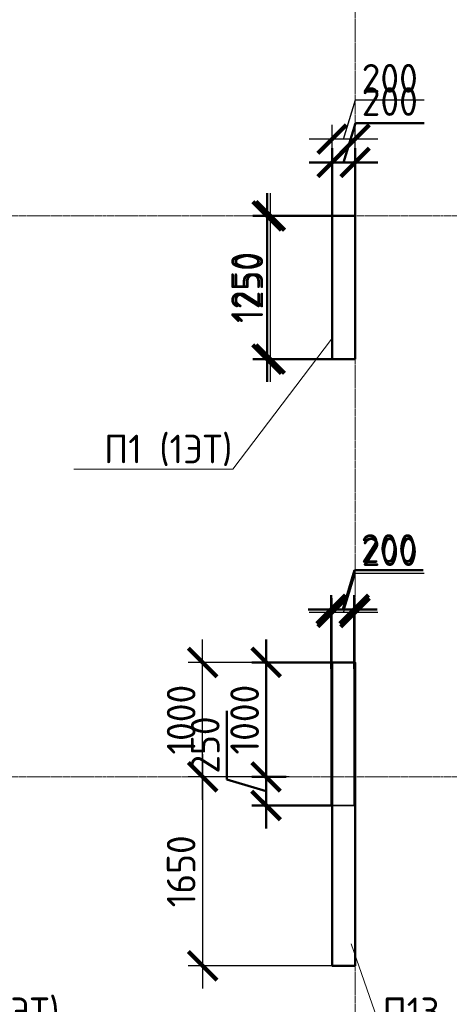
# Model space of a CAD drawing. Header units: millimetres. Extents: x 263826 to 1718326, y -423071 to 70137.
# Tile 146 of 256: x 356518 to 360267, y -79533 to -70931. Entities that reach past the tile are written whole.
import ezdxf
from ezdxf import colors
from ezdxf.entities.mleader import LeaderData, LeaderLine
from ezdxf.math import Vec2, Vec3

# ---------------------------------------------------------------- set-up
doc = ezdxf.new("R2010")
doc.units = ezdxf.units.MM
doc.linetypes.add('______5', pattern=[1100, 800, -100, 100, -100])
doc.linetypes.add('осевая', pattern=[50.8, 31.75, -6.35, 6.35, -6.35])
doc.layers.add('Колонна_ бетон', color=7, linetype='Continuous', lineweight=50, true_color=0xb4b496)
for name, color, linetype, lineweight in [('Конструкции 0.5', 5, 'Continuous', 50), ('Надписи', 200, 'Continuous', 18), ('Оси', 40, '______5', 18), ('подоснова', 151, 'Continuous', 5), ('РАЗМЕРЫ', 1, 'Continuous', 9)]:
    doc.layers.add(name, color=color, linetype=linetype, lineweight=lineweight)
doc.styles.add('GOST-2.304_Type-B', font='GOST_Common.ttf')
doc.dimstyles.new('СПДС', dxfattribs={"dimscale": 100, "dimtxt": 2.5, "dimasz": 2.5, "dimexe": 1.25, "dimexo": 0, "dimtad": 1, "dimdec": 0, "dimtxsty": 'GOST-2.304_Type-B', "dimblk": 'ARCHTICK', "dimcen": 2.5, "dimdle": 2, "dimadec": 0, "dimazin": 2, "dimtfac": 0.75, "dimtdec": 0, "dimtmove": 1, "dimatfit": 3, "dimfxl": 1, "dimtolj": 1, "dimarcsym": 1})

# ---------------------------------------------------------------- blocks, each defined once
blk = doc.blocks.new('_ArchTick')
at = {"color": 0, "linetype": 'ByBlock', "const_width": 0.15}
blk.add_lwpolyline([(-0.5, -0.5), (0.5, 0.5)], dxfattribs=at)
blk = doc.blocks.new('*D3120')
at = {"layer": 'DEFPOINTS', "color": 0, "transparency": 16777216}
for p in [(359244.3, -71974.7), (359244.3, -72646.1), (359444.3, -72646.1)]:
    blk.add_point(p, dxfattribs=at)
at = {"layer": 'РАЗМЕРЫ', "color": 0, "lineweight": -2, "transparency": 16777216}
for p, q in [((359344.3, -71974.7), (359447.4, -71630.9)), ((359447.4, -71630.9), (360047.4, -71630.9)), ((359244.3, -72646.1), (359244.3, -71849.7)), ((359444.3, -72646.1), (359444.3, -71849.7)), ((359644.3, -71974.7), (359044.3, -71974.7))]:
    blk.add_line(p, q, dxfattribs=at)
at = {"layer": 'РАЗМЕРЫ', "color": 0, "lineweight": -2, "transparency": 16777216, "xscale": 250, "yscale": 250, "zscale": 250, "rotation": 180}
blk.add_blockref('_ArchTick', (359244.3, -71974.7), dxfattribs=at)
at = {"layer": 'РАЗМЕРЫ', "color": 0, "lineweight": -2, "transparency": 16777216, "xscale": 250, "yscale": 250, "zscale": 250}
blk.add_blockref('_ArchTick', (359444.3, -71974.7), dxfattribs=at)
at = {"layer": 'РАЗМЕРЫ', "color": 0, "lineweight": 0, "transparency": 16777216, "insert": (359747.4, -71443.4), "char_height": 250, "attachment_point": 5, "style": 'GOST-2.304_Type-B'}
blk.add_mtext('\\A1;200', dxfattribs=at)
blk = doc.blocks.new('*D3121')
at = {"layer": 'DEFPOINTS', "color": 0, "transparency": 16777216}
for p in [(359324.3, -72646.1), (358704.9, -73896.1), (359384.3, -73896.1)]:
    blk.add_point(p, dxfattribs=at)
at = {"layer": 'РАЗМЕРЫ', "color": 0, "lineweight": -2, "transparency": 16777216}
for p, q in [((358704.9, -72446.1), (358704.9, -74096.1)), ((359324.3, -72646.1), (358579.9, -72646.1)), ((359384.3, -73896.1), (358579.9, -73896.1))]:
    blk.add_line(p, q, dxfattribs=at)
at = {"layer": 'РАЗМЕРЫ', "color": 0, "lineweight": -2, "transparency": 16777216, "xscale": 250, "yscale": 250, "zscale": 250}
for p, rotation in [((358704.9, -72646.1), 90), ((358704.9, -73896.1), 270)]:
    blk.add_blockref('_ArchTick', p, dxfattribs=dict(at, rotation=rotation))
at = {"layer": 'РАЗМЕРЫ', "color": 0, "lineweight": 0, "transparency": 16777216, "insert": (358517.4, -73271.1), "char_height": 250, "attachment_point": 5, "rotation": 90, "style": 'GOST-2.304_Type-B'}
blk.add_mtext('\\A1;1250', dxfattribs=at)
blk = doc.blocks.new('*D3068')
at = {"layer": 'DEFPOINTS', "color": 0, "transparency": 16777216}
for p in [(359244.3, -76109.7), (359244.3, -76832.8), (359444.3, -76832.8)]:
    blk.add_point(p, dxfattribs=at)
at = {"layer": 'РАЗМЕРЫ', "color": 0, "lineweight": -2, "transparency": 16777216}
for p, q in [((359344.3, -76109.7), (359447.4, -75766)), ((359447.4, -75766), (360047.4, -75766)), ((359244.3, -76832.8), (359244.3, -75984.7)), ((359444.3, -76832.8), (359444.3, -75984.7)), ((359644.3, -76109.7), (359044.3, -76109.7))]:
    blk.add_line(p, q, dxfattribs=at)
at = {"layer": 'РАЗМЕРЫ', "color": 0, "lineweight": -2, "transparency": 16777216, "xscale": 250, "yscale": 250, "zscale": 250, "rotation": 180}
blk.add_blockref('_ArchTick', (359244.3, -76109.7), dxfattribs=at)
at = {"layer": 'РАЗМЕРЫ', "color": 0, "lineweight": -2, "transparency": 16777216, "xscale": 250, "yscale": 250, "zscale": 250}
blk.add_blockref('_ArchTick', (359444.3, -76109.7), dxfattribs=at)
at = {"layer": 'РАЗМЕРЫ', "color": 0, "lineweight": 0, "transparency": 16777216, "insert": (359747.4, -75578.5), "char_height": 250, "attachment_point": 5, "style": 'GOST-2.304_Type-B'}
blk.add_mtext('\\A1;200', dxfattribs=at)
blk = doc.blocks.new('*D3093')
at = {"layer": 'DEFPOINTS', "color": 0, "transparency": 16777216}
for p in [(358114.6, -76546.4), (359345.3, -76546.4), (358870.4, -77546.4)]:
    blk.add_point(p, dxfattribs=at)
at = {"layer": 'РАЗМЕРЫ', "color": 0, "lineweight": -2, "transparency": 16777216}
for p, q in [((358114.6, -77746.4), (358114.6, -76346.4)), ((359345.3, -76546.4), (357989.6, -76546.4)), ((358870.4, -77546.4), (357989.6, -77546.4))]:
    blk.add_line(p, q, dxfattribs=at)
at = {"layer": 'РАЗМЕРЫ', "color": 0, "lineweight": -2, "transparency": 16777216, "xscale": 250, "yscale": 250, "zscale": 250}
for p, rotation in [((358114.6, -76546.4), 90), ((358114.6, -77546.4), 270)]:
    blk.add_blockref('_ArchTick', p, dxfattribs=dict(at, rotation=rotation))
at = {"layer": 'РАЗМЕРЫ', "color": 0, "lineweight": 0, "transparency": 16777216, "insert": (357927.1, -77046.4), "char_height": 250, "attachment_point": 5, "rotation": 90, "style": 'GOST-2.304_Type-B'}
blk.add_mtext('\\A1;1000', dxfattribs=at)
blk = doc.blocks.new('*D3094')
at = {"layer": 'DEFPOINTS', "color": 0, "transparency": 16777216}
for p in [(358870.4, -77546.4, 3100), (358114.6, -79196.1), (359244.3, -79196.1, 3100)]:
    blk.add_point(p, dxfattribs=at)
at = {"layer": 'РАЗМЕРЫ', "color": 0, "lineweight": -2, "transparency": 16777216}
for p, q in [((358114.6, -77346.4), (358114.6, -79396.1)), ((358870.4, -77546.4), (357989.6, -77546.4)), ((359244.3, -79196.1), (357989.6, -79196.1))]:
    blk.add_line(p, q, dxfattribs=at)
at = {"layer": 'РАЗМЕРЫ', "color": 0, "lineweight": -2, "transparency": 16777216, "xscale": 250, "yscale": 250, "zscale": 250}
for p, rotation in [((358114.6, -77546.4), 90), ((358114.6, -79196.1), 270)]:
    blk.add_blockref('_ArchTick', p, dxfattribs=dict(at, rotation=rotation))
at = {"layer": 'РАЗМЕРЫ', "color": 0, "lineweight": 0, "transparency": 16777216, "insert": (357927.1, -78371.3), "char_height": 250, "attachment_point": 5, "rotation": 90, "style": 'GOST-2.304_Type-B'}
blk.add_mtext('\\A1;1650', dxfattribs=at)
blk = doc.blocks.new('_None')
blk = doc.blocks.new('*D3265')
at = {"layer": 'DEFPOINTS', "color": 0, "transparency": 16777216}
for p in [(367160.1, -195462.1), (367160.1, -195980.5), (367360.1, -195980.5)]:
    blk.add_point(p, dxfattribs=at)
at = {"layer": 'РАЗМЕРЫ', "color": 0, "lineweight": -2, "transparency": 16777216}
for p, q in [((367260.1, -195462.1), (367363.3, -195118.4)), ((367363.3, -195118.4), (367963.3, -195118.4)), ((367160.1, -195980.5), (367160.1, -195337.1)), ((367360.1, -195980.5), (367360.1, -195337.1)), ((367560.1, -195462.1), (366960.1, -195462.1))]:
    blk.add_line(p, q, dxfattribs=at)
at = {"layer": 'РАЗМЕРЫ', "color": 0, "lineweight": -2, "transparency": 16777216, "xscale": 250, "yscale": 250, "zscale": 250, "rotation": 180}
blk.add_blockref('_ArchTick', (367160.1, -195462.1), dxfattribs=at)
at = {"layer": 'РАЗМЕРЫ', "color": 0, "lineweight": -2, "transparency": 16777216, "xscale": 250, "yscale": 250, "zscale": 250}
blk.add_blockref('_ArchTick', (367360.1, -195462.1), dxfattribs=at)
at = {"layer": 'РАЗМЕРЫ', "color": 0, "lineweight": 0, "transparency": 16777216, "insert": (367663.3, -194930.9), "char_height": 250, "attachment_point": 5, "style": 'GOST-2.304_Type-B'}
blk.add_mtext('\\A1;200', dxfattribs=at)
blk = doc.blocks.new('*D3266')
at = {"layer": 'DEFPOINTS', "color": 0, "transparency": 16777216}
for p in [(367260.1, -195930.5, -360), (366592.2, -197180.5), (367260.1, -197180.5, -360)]:
    blk.add_point(p, dxfattribs=at)
at = {"layer": 'РАЗМЕРЫ', "color": 0, "lineweight": -2, "transparency": 16777216}
for p, q in [((366592.2, -195730.5), (366592.2, -197380.5)), ((367260.1, -195930.5), (366467.2, -195930.5)), ((367260.1, -197180.5), (366467.2, -197180.5))]:
    blk.add_line(p, q, dxfattribs=at)
at = {"layer": 'РАЗМЕРЫ', "color": 0, "lineweight": -2, "transparency": 16777216, "xscale": 250, "yscale": 250, "zscale": 250}
for p, rotation in [((366592.2, -195930.5), 90), ((366592.2, -197180.5), 270)]:
    blk.add_blockref('_ArchTick', p, dxfattribs=dict(at, rotation=rotation))
at = {"layer": 'РАЗМЕРЫ', "color": 0, "lineweight": 0, "transparency": 16777216, "insert": (366404.7, -196555.5), "char_height": 250, "attachment_point": 5, "rotation": 90, "style": 'GOST-2.304_Type-B'}
blk.add_mtext('\\A1;1250', dxfattribs=at)
blk = doc.blocks.new('*D3347')
at = {"layer": 'DEFPOINTS', "color": 0, "transparency": 16777216}
for p in [(367152.2, -199367), (367152.2, -199885.3), (367352.2, -199885.3)]:
    blk.add_point(p, dxfattribs=at)
at = {"layer": 'РАЗМЕРЫ', "color": 0, "lineweight": -2, "transparency": 16777216}
for p, q in [((367252.2, -199367), (367355.3, -199023.2)), ((367355.3, -199023.2), (367955.3, -199023.2)), ((367152.2, -199885.3), (367152.2, -199242)), ((367352.2, -199885.3), (367352.2, -199242)), ((367552.2, -199367), (366952.2, -199367))]:
    blk.add_line(p, q, dxfattribs=at)
at = {"layer": 'РАЗМЕРЫ', "color": 0, "lineweight": -2, "transparency": 16777216, "xscale": 250, "yscale": 250, "zscale": 250, "rotation": 180}
blk.add_blockref('_ArchTick', (367152.2, -199367), dxfattribs=at)
at = {"layer": 'РАЗМЕРЫ', "color": 0, "lineweight": -2, "transparency": 16777216, "xscale": 250, "yscale": 250, "zscale": 250}
blk.add_blockref('_ArchTick', (367352.2, -199367), dxfattribs=at)
at = {"layer": 'РАЗМЕРЫ', "color": 0, "lineweight": 0, "transparency": 16777216, "insert": (367655.3, -198835.7), "char_height": 250, "attachment_point": 5, "style": 'GOST-2.304_Type-B'}
blk.add_mtext('\\A1;200', dxfattribs=at)
blk = doc.blocks.new('*D3348')
at = {"layer": 'DEFPOINTS', "color": 0, "transparency": 16777216}
for p in [(367240.1, -199830.3, -360), (366584.2, -200830.5), (366759.7, -200830.5, -160)]:
    blk.add_point(p, dxfattribs=at)
at = {"layer": 'РАЗМЕРЫ', "color": 0, "lineweight": -2, "transparency": 16777216}
for p, q in [((366584.2, -199630.3), (366584.2, -201030.5)), ((367240.1, -199830.3), (366459.2, -199830.3)), ((366759.7, -200830.5), (366459.2, -200830.5))]:
    blk.add_line(p, q, dxfattribs=at)
at = {"layer": 'РАЗМЕРЫ', "color": 0, "lineweight": -2, "transparency": 16777216, "xscale": 250, "yscale": 250, "zscale": 250}
for p, rotation in [((366584.2, -199830.3), 90), ((366584.2, -200830.5), 270)]:
    blk.add_blockref('_ArchTick', p, dxfattribs=dict(at, rotation=rotation))
at = {"layer": 'РАЗМЕРЫ', "color": 0, "lineweight": 0, "transparency": 16777216, "insert": (366396.7, -200330.4), "char_height": 250, "attachment_point": 5, "rotation": 90, "style": 'GOST-2.304_Type-B'}
blk.add_mtext('\\A1;1000', dxfattribs=at)
blk = doc.blocks.new('*D3352')
at = {"layer": 'DEFPOINTS', "color": 0, "transparency": 16777216}
for p in [(366759.7, -200830.5, -560), (366584.2, -201080.3), (367152, -201080.3, -760)]:
    blk.add_point(p, dxfattribs=at)
at = {"layer": 'РАЗМЕРЫ', "color": 0, "lineweight": -2, "transparency": 16777216}
for p, q in [((366240.5, -200852.3), (366240.5, -200252.3)), ((366584.2, -200630.5), (366584.2, -201280.3)), ((366759.7, -200830.5), (366459.2, -200830.5)), ((366584.2, -200955.4), (366240.5, -200852.3)), ((367152, -201080.3), (366459.2, -201080.3))]:
    blk.add_line(p, q, dxfattribs=at)
at = {"layer": 'РАЗМЕРЫ', "color": 0, "lineweight": -2, "transparency": 16777216, "xscale": 250, "yscale": 250, "zscale": 250}
for p, rotation in [((366584.2, -200830.5), 90), ((366584.2, -201080.3), 270)]:
    blk.add_blockref('_ArchTick', p, dxfattribs=dict(at, rotation=rotation))
at = {"layer": 'РАЗМЕРЫ', "color": 0, "lineweight": 0, "transparency": 16777216, "insert": (366053, -200552.3), "char_height": 250, "attachment_point": 5, "rotation": 90, "style": 'GOST-2.304_Type-B'}
blk.add_mtext('\\A1;250', dxfattribs=at)
blk = doc.blocks.new('оси2')
at = {"layer": 'Оси', "color": 16, "linetype": 'осевая', "lineweight": 0, "ltscale": 0.5, "transparency": 33554687}
for p, q in [((987745.5, 5465.4), (987745.5, -20739.3)), ((979200, -9792.9), (1032582.1, -9792.9)), ((979200, -14692.9), (1032582.1, -14692.9))]:
    blk.add_line(p, q, dxfattribs=at)
blk = doc.blocks.new('51151')
at = {"layer": 'Колонна_ бетон', "color": 180, "linetype": 'Continuous', "lineweight": 35, "transparency": 33554687}
for p, q in [((367160, -197180.5, 360), (367160, -195930.5, 360)), ((367160, -195930.5, 360), (367360, -195930.5, 360)), ((367360, -197180.5, 360), (367360, -195930.5, 360)), ((367160, -197180.5, 360), (367360, -197180.5, 360)), ((367152, -201080.3, -200), (367152, -199830.3, -200)), ((367152, -199830.3, -200), (367352, -199830.3, -200)), ((367352, -201080.3, -200), (367352, -199830.3, -200)), ((367152, -201080.3, -200), (367352, -201080.3, -200))]:
    blk.add_line(p, q, dxfattribs=at)
at = {"layer": 'РАЗМЕРЫ'}
blk.add_blockref('оси2', (-620385.4, -186137.6, -560), dxfattribs=at)
at = {"layer": 'РАЗМЕРЫ', "color": 146, "lineweight": 0}
for base, p1, p2, picture, middle in [((367160.1, -195462.1, 560), (367360.1, -195980.5, 560), (367160.1, -195980.5, 560), '*D3265', (367425.8, -194930.9, 560)), ((367152.2, -199367), (367352.2, -199885.3), (367152.2, -199885.3), '*D3347', (367417.8, -198835.7))]:
    dim = blk.add_linear_dim(base=base, p1=p1, p2=p2, dimstyle='СПДС', override={"dimtofl": 0}, dxfattribs=at)
    dim.commit()
    dim.dimension.update_dxf_attribs({"geometry": picture, "text_midpoint": middle})
for base, p1, p2, picture, middle in [((366592.2, -197180.5, 720), (367260.1, -195930.5, 360), (367260.1, -197180.5, 360), '*D3266', (366404.7, -196555.5, 720)), ((366584.2, -200830.5, 160), (367240.1, -199830.3, -200), (366759.7, -200830.5), '*D3348', (366396.7, -200330.4, 160)), ((366584.2, -201080.3, 560), (366759.7, -200830.5), (367152, -201080.3, -200), '*D3352', (366053, -200789.8, 560))]:
    dim = blk.add_linear_dim(base=base, p1=p1, p2=p2, angle=90, dimstyle='СПДС', override={"dimtofl": 0}, dxfattribs=at)
    dim.commit()
    dim.dimension.update_dxf_attribs({"geometry": picture, "text_midpoint": middle})
at = {"layer": 'Надписи', "color": 4, "ltscale": 0.3}
ml = blk.add_multileader_mtext('Standard', dxfattribs=at)
ml.set_content('П1 (2-5ЭТ)', color=4, style='GOST-2.304_Type-B')
ml.set_leader_properties(color=256, linetype='ByLayer', lineweight=15)
ml.set_arrow_properties(name='NONE')
ml.build(insert=Vec2(0, 0))
ml.multileader.update_dxf_attribs({"text_left_attachment_type": 6, "text_right_attachment_type": 6, "dogleg_length": 0.1, "arrow_head_size": 18})
ctx = ml.context
ctx.base_point, ctx.char_height, ctx.arrow_head_size, ctx.landing_gap_size, ctx.plane_origin = Vec3(364812.2, -197276.5, 360), 250, 18, 20, Vec3(363522.9, -196689.1, 360)
ctx.left_attachment, ctx.right_attachment, ctx.text_align_type = 6, 6, 1
notes = []
notes.append((ctx, [(0, (1, 1, 0), (366337.9, -197276.5, 360), (-1, 0), 0.1, [(2, [(367160, -196704, 360), (367160, -196704, 360), (367160, -196704, 360)], 0, [])])]))
ctx.mtext.insert, ctx.mtext.alignment, ctx.mtext.flow_direction = Vec3(365575, -196976.5, 360), 2, 5
ml = blk.add_multileader_mtext('Standard', dxfattribs=at)
ml.set_content('П3 (2-5ЭТ)', color=4, style='GOST-2.304_Type-B')
ml.set_leader_properties(color=256, linetype='ByLayer', lineweight=15)
ml.set_arrow_properties(name='NONE')
ml.build(insert=Vec2(0, 0))
ml.multileader.update_dxf_attribs({"text_left_attachment_type": 6, "text_right_attachment_type": 6, "dogleg_length": 0.1, "arrow_head_size": 18})
ctx = ml.context
ctx.base_point, ctx.char_height, ctx.arrow_head_size, ctx.landing_gap_size, ctx.plane_origin = Vec3(365087.6, -201870.8, -920), 250, 18, 20, Vec3(363848.4, -201283.4, -920)
ctx.left_attachment, ctx.right_attachment, ctx.text_align_type = 6, 6, 1
notes.append((ctx, [(0, (1, 1, 0), (366663.3, -201870.8, -920), (-1, 0), 0.1, [(2, [(367260.1, -201080.5, -920), (367260.1, -201080.5, -920), (367260.1, -201080.5, -920)], 0, [])])]))
ctx.mtext.insert, ctx.mtext.alignment, ctx.mtext.flow_direction = Vec3(365875.4, -201570.8, -920), 2, 5
for ctx, leaders in notes:
    for number, flags, end, landing, length, lines in leaders:
        leader = LeaderData()
        leader.index, (leader.has_last_leader_line, leader.has_dogleg_vector, leader.attachment_direction) = number, flags
        leader.last_leader_point, leader.dogleg_vector, leader.dogleg_length = Vec3(end), Vec3(landing), length
        for number, points, colour, breaks in lines:
            line = LeaderLine()
            line.index, line.vertices, line.color, line.breaks = number, Vec3.list(points), colors.encode_raw_color(colour), breaks
            leader.lines.append(line)
        ctx.leaders.append(leader)

msp = doc.modelspace()

# ---------------------------------------------------------------- linework, layer by layer
at = {"layer": 'Конструкции 0.5', "color": 30, "true_color": 0xf26722}
for p, q in [((359324.25096, -72646.10567, -360), (359244.25096, -72646.10567, -360)), ((359244.25096, -72646.10567, -360), (359244.25096, -73896.10604, -360)), ((359444.25096, -72646.10567, -360), (359324.25096, -72646.10567, -360)), ((359444.25096, -73896.10604, -360), (359444.25096, -72646.10567, -360)), ((359244.25096, -73896.10604, -360), (359324.25096, -73896.10604, -360)), ((359324.25096, -73896.10604, -360), (359444.25096, -73896.10604, -360))]:
    msp.add_line(p, q, dxfattribs=at)
at = {"layer": 'Конструкции 0.5', "color": 30, "true_color": 0xf26722, "elevation": -360}
msp.add_lwpolyline([(359444.34672, -79196.10567), (359244.25096, -79196.10567), (359244.25096, -76546.10586), (359444.34672, -76546.10586)], close=True, dxfattribs=at)

# ---------------------------------------------------------------- block references
at = {"layer": 'Конструкции 0.5', "color": 4}
msp.add_blockref('51151', (-7915.73855, 123284.35732, -559.99999), dxfattribs=at)

# ---------------------------------------------------------------- dimensions: what is measured, and where the dimension line sits
at = {"layer": 'РАЗМЕРЫ', "color": 30, "lineweight": 0, "true_color": 0xf26722}
for base, p1, p2, picture, middle in [((359244.25096, -71974.68417, -360), (359444.25096, -72646.10567, -360), (359244.25096, -72646.10567, -360), '*D3120', (359509.87596, -71443.43417, -360)), ((359244.25096, -76109.70929, -360), (359444.34672, -76832.77853, -360), (359244.25096, -76832.77853, -360), '*D3068', (359509.92384, -75578.45929, -360))]:
    dim = msp.add_linear_dim(base=base, p1=p1, p2=p2, dimstyle='СПДС', dxfattribs=at)
    dim.commit()
    dim.dimension.update_dxf_attribs({"geometry": picture, "text_midpoint": middle})
for base, p1, p2, picture, middle in [((358704.86281, -73896.10604, -360), (359324.25096, -72646.10567, -360), (359384.25096, -73896.10604, -360), '*D3121', (358517.36281, -73271.10585, -360)), ((358114.60522, -76546.42059, -360), (358870.3769, -77546.42037, -360), (359345.34868, -76546.42059, -360), '*D3093', (357927.10522, -77046.42048, -360)), ((358114.60522, -79196.10567, -3460), (358870.3769, -77546.42037, -360), (359244.29884, -79196.10567, -360), '*D3094', (357927.10522, -78371.26302, -3460))]:
    dim = msp.add_linear_dim(base=base, p1=p1, p2=p2, angle=90, dimstyle='СПДС', dxfattribs=at)
    dim.commit()
    dim.dimension.update_dxf_attribs({"geometry": picture, "text_midpoint": middle})

# ---------------------------------------------------------------- leaders
at = {"layer": 'подоснова', "color": 30, "ltscale": 0.3, "true_color": 0xf26722}
ml = msp.add_multileader_mtext('Standard', dxfattribs=at)
ml.set_content('П1 (1ЭТ)', color=4, style='GOST-2.304_Type-B')
ml.set_leader_properties(color=256, linetype='ByLayer', lineweight=15)
ml.set_arrow_properties(name='NONE')
ml.build(insert=Vec2(0, 0))
ml.multileader.update_dxf_attribs({"text_left_attachment_type": 6, "text_right_attachment_type": 6, "dogleg_length": 0.1, "arrow_head_size": 18})
ctx = ml.context
ctx.base_point, ctx.char_height, ctx.arrow_head_size, ctx.landing_gap_size, ctx.plane_origin = Vec3(357251.34686, -74856.88516, 6897.37226), 250, 18, 20, Vec3(349396.38164, -73588.97908, 6897.37226)
ctx.left_attachment, ctx.right_attachment, ctx.text_align_type = 6, 6, 1
notes = []
notes.append((ctx, [(1, (1, 1, 0), (358377.05292, -74856.88516, 6897.37226), (-1, 0), 0.1, [(0, [(359239.31699, -73721.16693, 6897.37226)], 0, [])])]))
ctx.mtext.insert, ctx.mtext.alignment, ctx.mtext.flow_direction = Vec3(357814.14989, -74556.88516, 6897.37226), 2, 5
ml = msp.add_multileader_mtext('Standard', dxfattribs=at)
ml.set_content('П14 (1ЭТ)', color=5, style='GOST-2.304_Type-B')
ml.set_leader_properties(color=256, linetype='ByLayer', lineweight=15)
ml.set_arrow_properties(name='NONE')
ml.build(insert=Vec2(0, 0))
ml.multileader.update_dxf_attribs({"text_left_attachment_type": 6, "text_right_attachment_type": 6, "dogleg_length": 0.1, "arrow_head_size": 18})
ctx = ml.context
ctx.base_point, ctx.char_height, ctx.arrow_head_size, ctx.landing_gap_size, ctx.plane_origin = Vec3(355552.68851, -79773.65975, -719.99999), 250, 18, 20, Vec3(347947.26637, -77346.08185, -719.99999)
ctx.left_attachment, ctx.right_attachment, ctx.text_align_type = 6, 6, 1
notes.append((ctx, [(0, (1, 1, 0), (355552.58851, -79773.65975, -719.99999), (1, 0), 0.1, [(0, [(355284.95913, -79004.02429, -719.99999)], 0, [])])]))
ctx.mtext.insert, ctx.mtext.alignment, ctx.mtext.flow_direction = Vec3(356215.49154, -79473.65975, -719.99999), 2, 5
ml = msp.add_multileader_mtext('Standard', dxfattribs=at)
ml.set_content('П13 (1ЭТ)', color=5, style='GOST-2.304_Type-B')
ml.set_leader_properties(color=256, linetype='ByLayer', lineweight=15)
ml.set_arrow_properties(name='NONE')
ml.build(insert=Vec2(0, 0))
ml.multileader.update_dxf_attribs({"text_left_attachment_type": 6, "text_right_attachment_type": 6, "dogleg_length": 0.1, "arrow_head_size": 18})
ctx = ml.context
ctx.base_point, ctx.char_height, ctx.arrow_head_size, ctx.landing_gap_size, ctx.plane_origin = Vec3(359677.68851, -79773.65975, -719.99999), 250, 18, 20, Vec3(352072.26637, -77346.08185, -719.99999)
ctx.left_attachment, ctx.right_attachment, ctx.text_align_type = 6, 6, 1
notes.append((ctx, [(0, (1, 1, 0), (359677.58851, -79773.65975, -719.99999), (1, 0), 0.1, [(0, [(359409.95913, -79004.02429, -719.99999)], 0, [])])]))
ctx.mtext.insert, ctx.mtext.alignment, ctx.mtext.flow_direction = Vec3(360327.99154, -79473.65975, -719.99999), 2, 5
for ctx, leaders in notes:
    for number, flags, end, landing, length, lines in leaders:
        leader = LeaderData()
        leader.index, (leader.has_last_leader_line, leader.has_dogleg_vector, leader.attachment_direction) = number, flags
        leader.last_leader_point, leader.dogleg_vector, leader.dogleg_length = Vec3(end), Vec3(landing), length
        for number, points, colour, breaks in lines:
            line = LeaderLine()
            line.index, line.vertices, line.color, line.breaks = number, Vec3.list(points), colors.encode_raw_color(colour), breaks
            leader.lines.append(line)
        ctx.leaders.append(leader)

doc.saveas('drawing.dxf')
